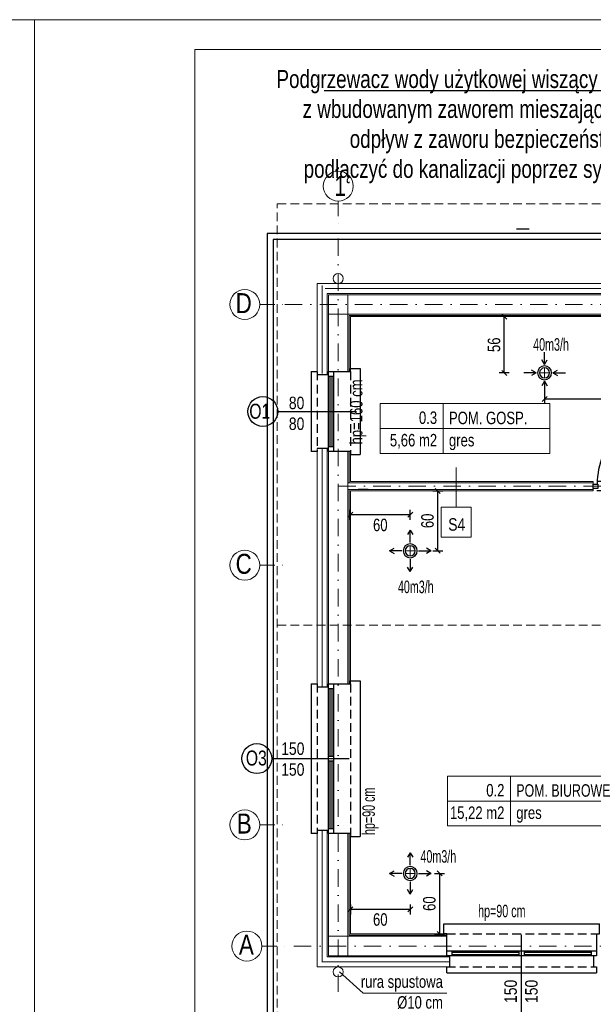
# Model space of a CAD drawing. Header units: inches. Extents: x 67073 to 287261, y -76160 to 48412.
# Tile 80 of 117: x 85216 to 85790, y -41903 to -40917. Entities that reach past the tile are written whole.
import ezdxf
from ezdxf.enums import TextEntityAlignment as Align
from ezdxf.lldxf.tags import DXFTag

# ---------------------------------------------------------------- set-up
doc = ezdxf.new("R2010")
doc.units = ezdxf.units.IN
doc.header["$MEASUREMENT"] = 0
doc.linetypes.add('DASHDOT', pattern=[1, 0.5, -0.25, 0, -0.25])
doc.linetypes.add('HIDDEN', pattern=[0.375, 0.25, -0.125])
for name, color, linetype, lineweight in [('## 05 PODGRZEWACZ', 1, 'SOLID', 30), ('## 08 CENTRALA REKUP', 204, 'Continuous', 25), ('p-- ocieplenie-w.zew', 77, 'Continuous', 0), ('p--dach', 2, 'Continuous', 30), ('p--dach-rura spustowa', 2, 'Continuous', 0), ('p--opisy pomieszczeń', 31, 'Continuous', 0), ('p--osie konstr', 1, 'DASHDOT', 15), ('p--osie konstr.-NR', 1, 'DASHDOT', 15), ('p--płyta GK', 2, 'Continuous', 0), ('p--ściana GK', 62, 'Continuous', 0), ('p--ściana szkielet', 3, 'Continuous', 0)]:
    doc.layers.add(name, color=color, linetype=linetype, lineweight=lineweight)
for name, color, linetype in [('## 08 Nawiew', 1, 'Continuous'), ('## 08 Nawiew opis', 1, 'Continuous'), ('## 08 Wywiew', 5, 'Continuous'), ('## 08 Wywiew opis', 5, 'Continuous'), ('p--drzwi', 251, 'Continuous'), ('p--obrzeże bet.', 252, 'Continuous'), ('p--okna', 251, 'Continuous'), ('p--opis okna', 181, 'Continuous'), ('p--opisy dodatkowe', 33, 'Continuous'), ('p--podciąg', 61, 'Continuous'), ('p--symbole ścian', 53, 'Continuous'), ('ZP', 246, 'Continuous')]:
    doc.layers.add(name, color=color, linetype=linetype)
doc.styles.add('1-50', font='arial.ttf', dxfattribs={"width": 0.75, "height": 12.5})
doc.styles.get("Standard").update_dxf_attribs({"font": 'ARIAL.TTF', "width": 0.75})
doc.styles.add('STYL-1', font='Arial Narrow.ttf', dxfattribs={"width": 0.75})
doc.linetypes.add('BATTING', pattern='A,0.0001,-0.1,[134,ltypeshp.shx,S=0.1,R=0,X=-0.1,Y=0],-0.2,[134,ltypeshp.shx,S=0.1,R=180,X=0.1,Y=0],-0.1', length=0.4001)
tags = doc.linetypes.add('SOLID', pattern=[10, 10, 0]).pattern_tags.tags
tags[6:7] = [DXFTag(74, 4), DXFTag(75, 0), DXFTag(340, '0'), DXFTag(46, 0.0), DXFTag(50, 0.0), DXFTag(44, 0.0), DXFTag(45, 0.0)]
tags[4:5] = [DXFTag(74, 4), DXFTag(75, 0), DXFTag(340, '0'), DXFTag(46, 0.0), DXFTag(50, 0.0), DXFTag(44, 0.0), DXFTag(45, 0.0)]
doc.dimstyles.new('1-50', dxfattribs={"dimtxt": 12.5, "dimasz": 5, "dimexe": 5, "dimexo": 5, "dimgap": 0.09, "dimtad": 0, "dimdsep": 46, "dimtxsty": '1-50', "dimblk": 'OBLIQUE', "dimcen": 0.09, "dimadec": 0, "dimazin": 0, "dimtfac": 1, "dimtdec": 4, "dimtix": 1, "dimtofl": 0, "dimtmove": 0, "dimatfit": 3, "dimldrblk": 'OBLIQUE', "dimfxl": 5, "dimfxlon": 1, "dimtvp": 0.8, "dimtolj": 1, "dimtzin": 0, "dimarcsym": 0})

# ---------------------------------------------------------------- blocks, each defined once
blk = doc.blocks.new('drzwi-90-100')
for p, q in [((10.1, 87.4), (5.1, 87.4)), ((5.1, 87.4), (5.1, 2.5)), ((10.1, 2.5), (10.1, 87.4)), ((5.1, 2.5), (0, 2.5)), ((0, 2.5), (0, -2.5)), ((5.1, -2.5), (5.1, 2.5)), ((5.1, 2.5), (10.1, 2.5)), ((100, 2.5), (94.9, 2.5)), ((94.9, 2.5), (94.9, -2.5)), ((100, -2.5), (100, 2.5)), ((0, -2.5), (5.1, -2.5)), ((94.9, -2.5), (100, -2.5))]:
    blk.add_line(p, q)
blk.add_arc((10.8, 3.2), 84.2, 359.5233, 90.4767)
blk = doc.blocks.new('okno-150-33.15')
at = {"linetype": 'Continuous', "ltscale": 35}
for p, q in [((-3, 10), (153, 10)), ((0, -39.15), (150, -39.15))]:
    blk.add_line(p, q, dxfattribs=at)
for p, q in [((-3, 0), (-3, 10)), ((153, 0), (153, 10)), ((0, 0), (-3, 0)), ((0, -21.95), (0, 0)), ((150, 0), (150, -21.95)), ((150, 0), (153, 0)), ((0, -21.95), (0, -16.95)), ((0, -16.95), (5, -16.95)), ((5, -16.95), (145, -16.95)), ((5, -16.95), (5, -21.95)), ((5, -18.45), (72.5, -18.45)), ((72.5, -21.95), (72.5, -16.95)), ((77.5, -16.95), (77.5, -21.95)), ((77.5, -18.45), (145, -18.45)), ((145, -21.95), (145, -16.95)), ((145, -16.95), (150, -16.95)), ((150, -16.95), (150, -21.95)), ((5, -21.95), (0, -21.95)), ((3, -33.15), (3, -21.95)), ((5, -20.61), (72.5, -20.61)), ((145, -21.95), (5, -21.95)), ((77.5, -20.61), (145, -20.61)), ((150, -21.95), (145, -21.95)), ((147, -21.95), (147, -33.15)), ((0, -39.15), (0, -33.15)), ((150, -33.15), (150, -39.15))]:
    blk.add_line(p, q)
at = {"linetype": 'HIDDEN', "ltscale": 35}
for p, q in [((0, 0), (150, 0)), ((0, -33.15), (150, -33.15))]:
    blk.add_line(p, q, dxfattribs=at)
blk = doc.blocks.new('okno-80-33.15')
at = {"linetype": 'Continuous', "ltscale": 35}
for p, q in [((-3, 10), (83, 10)), ((0, -39.15), (80, -39.15))]:
    blk.add_line(p, q, dxfattribs=at)
for p, q in [((-3, 0), (-3, 10)), ((83, 0), (83, 10)), ((0, 0), (-3, 0)), ((0, -21.95), (0, 0)), ((80, 0), (80, -21.95)), ((80, 0), (83, 0)), ((0, -21.95), (0, -16.95)), ((0, -16.95), (5, -16.95)), ((5, -16.95), (75, -16.95)), ((5, -16.95), (5, -21.95)), ((5, -18.45), (75, -18.45)), ((75, -21.95), (75, -16.95)), ((75, -16.95), (80, -16.95)), ((80, -16.95), (80, -21.95)), ((5, -21.95), (0, -21.95)), ((3, -33.15), (3, -21.95)), ((5, -20.61), (75, -20.61)), ((75, -21.95), (5, -21.95)), ((80, -21.95), (75, -21.95)), ((77, -21.95), (77, -33.15)), ((0, -39.15), (0, -33.15)), ((80, -33.15), (80, -39.15))]:
    blk.add_line(p, q)
at = {"linetype": 'HIDDEN', "ltscale": 35}
for p, q in [((0, 0), (80, 0)), ((0, -33.15), (80, -33.15))]:
    blk.add_line(p, q, dxfattribs=at)
blk = doc.blocks.new('_OBLIQUE')
at = {"color": 0, "linetype": 'ByBlock', "lineweight": -2}
for p, q in [((-0.5, -0.5), (0.5, 0.5)), ((0, 0), (0, 0))]:
    blk.add_line(p, q, dxfattribs=at)
blk = doc.blocks.new('*D1712')
at = {"layer": '## 08 CENTRALA REKUP', "color": 0, "linetype": 'Continuous', "lineweight": -2}
for p, q in [((85546.83, -41418.04), (85546.83, -41408.04)), ((85606.83, -41413.04), (85546.83, -41413.04)), ((85606.83, -41418.04), (85606.83, -41408.04))]:
    blk.add_line(p, q, dxfattribs=at)
at = {"layer": 'Defpoints', "color": 0}
for p in [(85546.83, -41413.04), (85546.83, -41449.09), (85606.83, -41449.09)]:
    blk.add_point(p, dxfattribs=at)
at = {"layer": '## 08 CENTRALA REKUP', "color": 0, "lineweight": -2, "xscale": 5, "yscale": 5, "zscale": 5, "rotation": 180}
blk.add_blockref('_OBLIQUE', (85546.83, -41413.04), dxfattribs=at)
at = {"layer": '## 08 CENTRALA REKUP', "color": 0, "lineweight": -2, "xscale": 5, "yscale": 5, "zscale": 5}
blk.add_blockref('_OBLIQUE', (85606.83, -41413.04), dxfattribs=at)
at = {"layer": '## 08 CENTRALA REKUP', "color": 0, "linetype": 'Continuous', "lineweight": 18, "insert": (85576.83, -41423.25), "char_height": 12.5, "attachment_point": 5, "style": '1-50'}
blk.add_mtext('\\A1;60', dxfattribs=at)
blk = doc.blocks.new('*D1713')
at = {"layer": '## 08 CENTRALA REKUP', "color": 0, "linetype": 'Continuous', "lineweight": -2}
for p, q in [((85546.83, -41803.2), (85546.83, -41813.2)), ((85606.83, -41808.2), (85546.83, -41808.2)), ((85606.83, -41803.2), (85606.83, -41813.2))]:
    blk.add_line(p, q, dxfattribs=at)
at = {"layer": 'Defpoints', "color": 0}
for p in [(85546.83, -41772.2), (85606.83, -41772.2), (85546.83, -41808.2)]:
    blk.add_point(p, dxfattribs=at)
at = {"layer": '## 08 CENTRALA REKUP', "color": 0, "lineweight": -2, "xscale": 5, "yscale": 5, "zscale": 5, "rotation": 180}
blk.add_blockref('_OBLIQUE', (85546.83, -41808.2), dxfattribs=at)
at = {"layer": '## 08 CENTRALA REKUP', "color": 0, "lineweight": -2, "xscale": 5, "yscale": 5, "zscale": 5}
blk.add_blockref('_OBLIQUE', (85606.83, -41808.2), dxfattribs=at)
at = {"layer": '## 08 CENTRALA REKUP', "color": 0, "linetype": 'Continuous', "lineweight": 18, "insert": (85576.83, -41818.41), "char_height": 12.5, "attachment_point": 5, "style": '1-50'}
blk.add_mtext('\\A1;60', dxfattribs=at)
blk = doc.blocks.new('*D1714')
at = {"layer": '## 08 CENTRALA REKUP', "color": 0, "linetype": 'Continuous', "lineweight": -2}
for p, q in [((85629.35, -41389.09), (85639.35, -41389.09)), ((85634.35, -41449.09), (85634.35, -41389.09)), ((85629.35, -41449.09), (85639.35, -41449.09))]:
    blk.add_line(p, q, dxfattribs=at)
at = {"layer": 'Defpoints', "color": 0}
for p in [(85606.83, -41389.09), (85634.35, -41389.09), (85606.83, -41449.09)]:
    blk.add_point(p, dxfattribs=at)
at = {"layer": '## 08 CENTRALA REKUP', "color": 0, "lineweight": -2, "xscale": 5, "yscale": 5, "zscale": 5}
for p, rotation in [((85634.35, -41389.09), 90), ((85634.35, -41449.09), 270)]:
    blk.add_blockref('_OBLIQUE', p, dxfattribs=dict(at, rotation=rotation))
at = {"layer": '## 08 CENTRALA REKUP', "color": 0, "linetype": 'Continuous', "lineweight": 18, "insert": (85624.14, -41419.09), "char_height": 12.5, "attachment_point": 5, "rotation": 90, "style": '1-50'}
blk.add_mtext('\\A1;60', dxfattribs=at)
blk = doc.blocks.new('*D1715')
at = {"layer": '## 08 CENTRALA REKUP', "color": 0, "linetype": 'Continuous', "lineweight": -2}
for p, q in [((85631.18, -41772.2), (85641.18, -41772.2)), ((85636.18, -41772.2), (85636.18, -41832.69)), ((85631.18, -41832.69), (85641.18, -41832.69))]:
    blk.add_line(p, q, dxfattribs=at)
at = {"layer": 'Defpoints', "color": 0}
for p in [(85606.83, -41772.2), (85606.83, -41832.69), (85636.18, -41832.69)]:
    blk.add_point(p, dxfattribs=at)
at = {"layer": '## 08 CENTRALA REKUP', "color": 0, "lineweight": -2, "xscale": 5, "yscale": 5, "zscale": 5}
for p, rotation in [((85636.18, -41772.2), 90), ((85636.18, -41832.69), 270)]:
    blk.add_blockref('_OBLIQUE', p, dxfattribs=dict(at, rotation=rotation))
at = {"layer": '## 08 CENTRALA REKUP', "color": 0, "linetype": 'Continuous', "lineweight": 18, "insert": (85625.97, -41802.45), "char_height": 12.5, "attachment_point": 5, "rotation": 90, "style": '1-50'}
blk.add_mtext('\\A1;60', dxfattribs=at)
blk = doc.blocks.new('*D1722')
at = {"layer": '## 08 CENTRALA REKUP', "color": 0, "linetype": 'Continuous', "lineweight": -2}
for p, q in [((85705.96, -41214.59), (85695.96, -41214.59)), ((85700.96, -41270.88), (85700.96, -41214.59)), ((85705.96, -41270.88), (85695.96, -41270.88))]:
    blk.add_line(p, q, dxfattribs=at)
at = {"layer": 'Defpoints', "color": 0}
for p in [(85700.96, -41214.59), (85741.35, -41214.59), (85741.35, -41270.88)]:
    blk.add_point(p, dxfattribs=at)
at = {"layer": '## 08 CENTRALA REKUP', "color": 0, "lineweight": -2, "xscale": 5, "yscale": 5, "zscale": 5}
for p, rotation in [((85700.96, -41214.59), 90), ((85700.96, -41270.88), 270)]:
    blk.add_blockref('_OBLIQUE', p, dxfattribs=dict(at, rotation=rotation))
at = {"layer": '## 08 CENTRALA REKUP', "color": 0, "linetype": 'Continuous', "lineweight": 18, "insert": (85690.75, -41242.74), "char_height": 12.5, "attachment_point": 5, "rotation": 90, "style": '1-50'}
blk.add_mtext('\\A1;56', dxfattribs=at)
blk = doc.blocks.new('*D1723')
at = {"layer": '## 08 CENTRALA REKUP', "color": 0, "linetype": 'Continuous', "lineweight": -2}
for p, q in [((85741.35, -41291.89), (85741.35, -41301.89)), ((85741.35, -41296.89), (85889.93, -41296.89)), ((85889.93, -41291.89), (85889.93, -41301.89))]:
    blk.add_line(p, q, dxfattribs=at)
at = {"layer": 'Defpoints', "color": 0}
for p in [(85741.35, -41270.88), (85889.93, -41270.88), (85889.93, -41296.89)]:
    blk.add_point(p, dxfattribs=at)
at = {"layer": '## 08 CENTRALA REKUP', "color": 0, "lineweight": -2, "xscale": 5, "yscale": 5, "zscale": 5, "rotation": 180}
blk.add_blockref('_OBLIQUE', (85741.35, -41296.89), dxfattribs=at)
at = {"layer": '## 08 CENTRALA REKUP', "color": 0, "lineweight": -2, "xscale": 5, "yscale": 5, "zscale": 5}
blk.add_blockref('_OBLIQUE', (85889.93, -41296.89), dxfattribs=at)
at = {"layer": '## 08 CENTRALA REKUP', "color": 0, "linetype": 'Continuous', "lineweight": 18, "insert": (85815.64, -41286.68), "char_height": 12.5, "attachment_point": 5, "style": '1-50'}
blk.add_mtext('\\A1;149', dxfattribs=at)

msp = doc.modelspace()

# ---------------------------------------------------------------- linework, layer by layer
at = {"layer": '## 05 PODGRZEWACZ', "color": 1, "linetype": 'ByBlock', "lineweight": -2}
for p, q in [((85520.621, -40988.19), (85839.16, -40988.19)), ((85725.876, -41127.069), (85713.122, -41127.069))]:
    msp.add_line(p, q, dxfattribs=at)
at = {"layer": '## 08 Nawiew', "color": 1, "lineweight": 5}
for p, q in [((85606.833, -41454.094), (85606.833, -41444.094)), ((85606.833, -41454.094), (85606.833, -41444.094)), ((85606.833, -41777.203), (85606.833, -41767.203))]:
    msp.add_line(p, q, dxfattribs=at)
at = {"layer": '## 08 Nawiew', "lineweight": 5}
msp.add_line((85606.833, -41777.203), (85606.833, -41767.203), dxfattribs=at)
at = {"layer": '## 08 Nawiew', "lineweight": 30}
for centre, radius, start, end in [((85606.833, -41449.094), 7, 90, 270), ((85606.833, -41449.094), 7, 0, 180), ((85606.833, -41449.094), 7, 90, 270), ((85606.833, -41449.094), 7, 0, 180), ((85606.833, -41449.094), 5, 90, 270), ((85606.833, -41449.094), 5, 0, 180), ((85606.833, -41449.094), 5, 0, 180), ((85606.833, -41449.094), 5, 0, 180), ((85606.833, -41449.094), 5, 0, 180), ((85606.833, -41449.094), 5, 90, 270), ((85606.833, -41449.094), 5, 0, 180), ((85606.833, -41449.094), 5, 0, 180), ((85606.833, -41449.094), 5, 0, 180), ((85606.833, -41449.094), 5, 0, 180), ((85606.833, -41449.094), 7, 270, 90), ((85606.833, -41449.094), 7, 270, 90), ((85606.833, -41449.094), 5, 270, 90), ((85606.833, -41449.094), 5, 270, 90), ((85606.833, -41449.094), 7, 180, 0), ((85606.833, -41449.094), 7, 180, 0), ((85606.833, -41449.094), 5, 180, 0), ((85606.833, -41449.094), 5, 180, 0), ((85606.833, -41449.094), 5, 180, 0), ((85606.833, -41449.094), 5, 180, 0), ((85606.833, -41449.094), 5, 180, 0), ((85606.833, -41449.094), 5, 180, 0), ((85606.833, -41449.094), 5, 180, 0), ((85606.833, -41449.094), 5, 180, 0), ((85606.833, -41772.203), 7, 90, 270), ((85606.833, -41772.203), 7, 0, 180), ((85606.833, -41772.203), 5, 90, 270), ((85606.833, -41772.203), 5, 90, 270), ((85606.833, -41772.203), 5, 0, 180), ((85606.833, -41772.203), 5, 0, 180), ((85606.833, -41772.203), 5, 0, 180), ((85606.833, -41772.203), 5, 0, 180), ((85606.833, -41772.203), 7, 270, 90), ((85606.833, -41772.203), 5, 270, 90), ((85606.833, -41772.203), 7, 180, 0), ((85606.833, -41772.203), 5, 180, 0), ((85606.833, -41772.203), 5, 180, 0), ((85606.833, -41772.203), 5, 180, 0), ((85606.833, -41772.203), 5, 180, 0)]:
    msp.add_arc(centre, radius, start, end, dxfattribs=at)
at = {"layer": '## 08 Nawiew', "lineweight": 5}
msp.add_arc((85606.833, -41772.203), 5, 270, 90, dxfattribs=at)
at = {"layer": '## 08 Wywiew', "color": 5, "lineweight": 5}
for p, q in [((85741.35, -41265.884), (85741.35, -41275.884)), ((85736.35, -41270.884), (85746.35, -41270.884))]:
    msp.add_line(p, q, dxfattribs=at)
at = {"layer": '## 08 Wywiew', "lineweight": 5}
msp.add_line((85554.833, -41387.34), (85564.833, -41387.34), dxfattribs=at)
at = {"layer": '## 08 Wywiew', "color": 1, "lineweight": 5}
for p, q in [((85606.833, -41444.094), (85606.833, -41454.094)), ((85606.833, -41444.094), (85606.833, -41454.094)), ((85601.833, -41449.094), (85611.833, -41449.094)), ((85601.833, -41449.094), (85611.833, -41449.094)), ((85606.833, -41767.203), (85606.833, -41777.203)), ((85601.833, -41772.203), (85611.833, -41772.203))]:
    msp.add_line(p, q, dxfattribs=at)
at = {"layer": '## 08 Wywiew', "color": 5, "lineweight": 30}
for radius, start, end in [(7, 0, 180), (5, 0, 180), (7, 180, 0), (5, 180, 0)]:
    msp.add_arc((85741.35, -41270.884), radius, start, end, dxfattribs=at)
at = {"layer": '## 08 Wywiew'}
for start, end in [(0, 180), (0, 180), (0, 180), (180, 0), (180, 0), (180, 0)]:
    msp.add_arc((85741.35, -41270.884), 5, start, end, dxfattribs=at)
at = {"layer": '## 08 Wywiew opis'}
for p, q in [((85741.348, -41262.506), (85741.348, -41250.082)), ((85741.348, -41262.483), (85738.662, -41257.897)), ((85741.348, -41262.483), (85744.035, -41257.897)), ((85732.972, -41270.882), (85720.548, -41270.882)), ((85732.949, -41270.882), (85728.363, -41268.196)), ((85732.949, -41270.882), (85728.363, -41273.569)), ((85749.728, -41270.882), (85762.152, -41270.882)), ((85749.752, -41270.882), (85754.338, -41268.196)), ((85749.752, -41270.882), (85754.338, -41273.569)), ((85741.348, -41279.286), (85738.662, -41283.872)), ((85741.348, -41279.262), (85741.348, -41291.687)), ((85741.348, -41279.286), (85744.035, -41283.872))]:
    msp.add_line(p, q, dxfattribs=at)
at = {"layer": '## 08 Wywiew opis', "color": 1}
for p, q in [((85606.831, -41428.292), (85604.144, -41432.878)), ((85606.831, -41428.292), (85604.144, -41432.878)), ((85606.831, -41440.716), (85606.831, -41428.292)), ((85606.831, -41428.292), (85609.518, -41432.878)), ((85606.831, -41440.716), (85606.831, -41428.292)), ((85606.831, -41428.292), (85609.518, -41432.878)), ((85586.031, -41449.092), (85590.617, -41446.405)), ((85586.031, -41449.092), (85590.617, -41446.405)), ((85586.031, -41449.092), (85590.617, -41451.779)), ((85598.455, -41449.092), (85586.031, -41449.092)), ((85586.031, -41449.092), (85590.617, -41451.779)), ((85598.455, -41449.092), (85586.031, -41449.092)), ((85615.211, -41449.092), (85627.635, -41449.092)), ((85615.211, -41449.092), (85627.635, -41449.092)), ((85627.612, -41449.092), (85623.026, -41446.405)), ((85627.612, -41449.092), (85623.026, -41446.405)), ((85627.612, -41449.092), (85623.026, -41451.779)), ((85627.612, -41449.092), (85623.026, -41451.779)), ((85606.831, -41457.472), (85606.831, -41469.896)), ((85606.831, -41457.472), (85606.831, -41469.896)), ((85606.831, -41469.896), (85604.144, -41465.31)), ((85606.831, -41469.896), (85604.144, -41465.31)), ((85606.831, -41469.896), (85609.518, -41465.31)), ((85606.831, -41469.896), (85609.518, -41465.31)), ((85606.831, -41751.401), (85604.145, -41755.987)), ((85606.831, -41763.825), (85606.831, -41751.401)), ((85606.831, -41751.401), (85609.518, -41755.987)), ((85586.031, -41772.201), (85590.617, -41769.514)), ((85627.612, -41772.201), (85623.026, -41769.514)), ((85586.031, -41772.201), (85590.617, -41774.888)), ((85598.455, -41772.201), (85586.031, -41772.201)), ((85615.211, -41772.201), (85627.635, -41772.201)), ((85627.612, -41772.201), (85623.026, -41774.888)), ((85606.831, -41793.005), (85604.145, -41788.419)), ((85606.831, -41780.581), (85606.831, -41793.005)), ((85606.831, -41793.005), (85609.518, -41788.419))]:
    msp.add_line(p, q, dxfattribs=at)
at = {"linetype": 'Continuous', "lineweight": 18}
for points in [[(83130.462, -42402.179), (85230.462, -42402.179), (85230.462, -40917.179), (83130.462, -40917.179)], [(85230.462, -42402.179), (87330.462, -42402.179), (87330.462, -40917.179), (85230.462, -40917.179)], [(85391.09, -42372.179), (87300.462, -42372.179), (87300.462, -40947.179), (85391.09, -40947.179)]]:
    msp.add_lwpolyline(points, close=True, dxfattribs=at)
at = {"layer": 'p-- ocieplenie-w.zew', "color": 0, "linetype": 'BATTING', "ltscale": 2}
for p, q in [((85518.683, -41271.594), (85518.683, -41183.444)), ((85521.683, -41186.444), (86003.333, -41186.444)), ((85518.683, -41585.194), (85518.683, -41346.594)), ((85518.683, -41860.918), (85518.683, -41729.194)), ((85518.759, -41860.844), (85646.379, -41860.844))]:
    msp.add_line(p, q, dxfattribs=at)
at = {"layer": 'p--dach', "color": 0, "linetype": 'HIDDEN', "lineweight": 20, "ltscale": 35}
msp.add_line((85473.683, -41523.644), (86753.683, -41523.644), dxfattribs=at)
msp.add_lwpolyline([(85473.683, -41101.444), (86753.683, -41101.444), (86753.683, -41945.844), (85473.683, -41945.844)], close=True, dxfattribs=at)
at = {"layer": 'p--dach-rura spustowa', "color": 0, "linetype": 'Continuous', "lineweight": 0, "ltscale": 75}
for centre in [(85534.633, -41176.444), (85534.633, -41870.844)]:
    msp.add_circle(centre, 5, dxfattribs=at)
at = {"layer": 'p--obrzeże bet.', "color": 0, "linetype": 'Continuous', "ltscale": 35}
for points in [[(86310.283, -41915.844), (86763.683, -41915.844), (86763.683, -41131.444), (85463.683, -41131.444), (85463.683, -41921.844), (85917.083, -41921.844)], [(86304.283, -41909.844), (86757.683, -41909.844), (86757.683, -41137.444), (85469.683, -41137.444), (85469.683, -41915.844), (85923.083, -41915.844)]]:
    msp.add_lwpolyline(points, dxfattribs=at)
at = {"layer": 'p--opis okna', "color": 0}
for p, q in [((85474.203, -41309.594), (85553.164, -41309.594)), ((85468.222, -41657.194), (85545.683, -41657.194)), ((85718.379, -41911.305), (85718.379, -41833.844))]:
    msp.add_line(p, q, dxfattribs=at)
for centre in [(85459.203, -41309.594), (85453.222, -41657.194)]:
    msp.add_circle(centre, 15, dxfattribs=at)
at = {"layer": 'p--opisy dodatkowe', "color": 0, "lineweight": 5}
msp.add_lwpolyline([(85643.31, -41892.033), (85559.534, -41892.033), (85535.883, -41870.844)], dxfattribs=at)
at = {"layer": 'p--opisy pomieszczeń', "color": 0}
for p, q in [((85639.679, -41301.551), (85639.679, -41351.551)), ((85746.679, -41326.551), (85576.679, -41326.551)), ((85707.084, -41674.655), (85707.084, -41724.655)), ((85814.084, -41699.655), (85644.084, -41699.655))]:
    msp.add_line(p, q, dxfattribs=at)
for points in [[(85576.679, -41351.551), (85746.679, -41351.551), (85746.679, -41301.551), (85576.679, -41301.551)], [(85644.084, -41724.655), (85814.084, -41724.655), (85814.084, -41674.655), (85644.084, -41674.655)]]:
    msp.add_lwpolyline(points, close=True, dxfattribs=at)
at = {"layer": 'p--osie konstr', "color": 0, "linetype": 'DASHDOT', "ltscale": 35}
for p, q in [((85534.633, -41890.844), (85534.633, -41131.444)), ((85481.169, -41202.389), (86731.483, -41202.389)), ((85534.758, -41384.344), (85897.883, -41384.344)), ((86771.25, -41844.894), (85488.683, -41844.894))]:
    msp.add_line(p, q, dxfattribs=at)
at = {"layer": 'p--osie konstr.-NR', "color": 0, "linetype": 'DASHDOT', "ltscale": 30}
for p, q in [((85534.753, -41098.845), (85534.753, -41123.845)), ((85456.169, -41202.399), (85481.169, -41202.399)), ((85456.169, -41463.544), (85481.169, -41463.544)), ((85456.169, -41723.644), (85481.169, -41723.644)), ((85458.26, -41844.894), (85483.26, -41844.894))]:
    msp.add_line(p, q, dxfattribs=at)
at = {"layer": 'p--osie konstr.-NR', "color": 0, "linetype": 'Continuous', "ltscale": 35}
for centre in [(85534.753, -41083.845), (85441.169, -41202.399), (85441.169, -41463.544), (85441.169, -41723.644), (85443.26, -41844.894)]:
    msp.add_circle(centre, 15, dxfattribs=at)
at = {"layer": 'p--podciąg', "color": 0, "linetype": 'HIDDEN', "ltscale": 30}
for p, q in [((85879.933, -41379.594), (85789.933, -41379.594)), ((85879.933, -41389.094), (85789.933, -41389.094))]:
    msp.add_line(p, q, dxfattribs=at)
at = {"layer": 'p--płyta GK', "color": 0, "ltscale": 35}
for p, q in [((85545.583, -41213.344), (85891.183, -41213.344)), ((85545.583, -41269.594), (85545.583, -41213.344)), ((85546.833, -41214.594), (85889.933, -41214.594)), ((85546.833, -41269.594), (85546.833, -41214.594)), ((85545.583, -41380.844), (85545.583, -41349.594)), ((85546.833, -41379.594), (85546.833, -41349.594)), ((85545.583, -41582.194), (85545.583, -41387.844)), ((85546.833, -41582.194), (85546.833, -41389.094)), ((85545.583, -41833.944), (85545.583, -41732.194)), ((85546.833, -41832.694), (85546.833, -41732.194)), ((85545.583, -41833.944), (85643.379, -41833.944)), ((85546.833, -41832.694), (85643.379, -41832.694))]:
    msp.add_line(p, q, dxfattribs=at)
at = {"layer": 'p--symbole ścian', "color": 0, "lineweight": 9}
msp.add_line((85652.745, -41365.571), (85652.745, -41405.258), dxfattribs=at)
msp.add_lwpolyline([(85637.745, -41435.258), (85667.745, -41435.258), (85667.745, -41405.258), (85637.745, -41405.258)], close=True, dxfattribs=at)
at = {"layer": 'p--ściana GK', "color": 0, "ltscale": 35}
for p, q in [((85544.383, -41380.844), (85789.933, -41380.844)), ((85546.833, -41379.594), (85789.933, -41379.594)), ((85789.933, -41379.594), (85789.933, -41389.094)), ((85544.383, -41387.844), (85789.933, -41387.844)), ((85546.833, -41389.094), (85789.933, -41389.094))]:
    msp.add_line(p, q, dxfattribs=at)
at = {"layer": 'p--ściana szkielet', "color": 0, "ltscale": 2}
for p, q in [((85513.683, -41181.444), (86004.333, -41181.444)), ((85513.683, -41272.594), (85513.683, -41181.444)), ((85523.683, -41191.444), (86004.333, -41191.444)), ((85523.683, -41272.594), (85523.683, -41191.444)), ((85524.883, -41192.644), (86146.033, -41192.644)), ((85524.883, -41272.594), (85524.883, -41192.644)), ((85544.383, -41269.594), (85544.383, -41192.644)), ((85524.883, -41212.144), (86001.333, -41212.144)), ((85513.683, -41585.194), (85513.683, -41346.594)), ((85523.683, -41585.194), (85523.683, -41346.594)), ((85524.883, -41585.194), (85524.883, -41346.594)), ((85544.383, -41582.194), (85544.383, -41349.594)), ((85513.683, -41865.844), (85513.683, -41729.194)), ((85523.683, -41855.844), (85523.683, -41729.194)), ((85524.883, -41854.644), (85524.883, -41729.194)), ((85544.383, -41854.644), (85544.383, -41732.194)), ((85524.883, -41835.144), (85643.379, -41835.144)), ((85523.683, -41855.844), (85646.379, -41855.844)), ((85524.883, -41854.644), (85646.379, -41854.644)), ((85513.683, -41865.844), (85646.379, -41865.844))]:
    msp.add_line(p, q, dxfattribs=at)
at = {"layer": 'p--ściana szkielet', "color": 0, "ltscale": 35}
for points in [[(85513.683, -41272.594), (85524.883, -41272.594), (85524.883, -41269.594), (85546.833, -41269.594)], [(85513.683, -41346.594), (85524.883, -41346.594), (85524.883, -41349.594), (85546.833, -41349.594)], [(85513.683, -41585.194), (85524.883, -41585.194), (85524.883, -41582.194), (85546.833, -41582.194)], [(85513.683, -41729.194), (85524.883, -41729.194), (85524.883, -41732.194), (85546.833, -41732.194)], [(85643.379, -41833.694), (85643.379, -41854.644), (85646.379, -41854.644), (85646.379, -41865.844)]]:
    msp.add_lwpolyline(points, dxfattribs=at)
at = {"layer": 'ZP', "color": 190, "linetype": 'Continuous', "lineweight": 5}
msp.add_line((85513.69, -41215.463), (85513.69, -41235.463), dxfattribs=at)

# ---------------------------------------------------------------- block references
at = {"layer": 'p--drzwi', "color": 0, "xscale": -0.9, "yscale": 0.9}
msp.add_blockref('drzwi-90-100', (85879.933, -41384.594), dxfattribs=at)
at = {"layer": 'p--okna', "color": 0, "linetype": 'Continuous', "rotation": 270}
for name, p in [('okno-80-33.15', (85546.833, -41269.594)), ('okno-150-33.15', (85546.833, -41582.194))]:
    msp.add_blockref(name, p, dxfattribs=at)
at = {"layer": 'p--okna', "color": 0, "linetype": 'Continuous'}
msp.add_blockref('okno-150-33.15', (85643.379, -41832.694), dxfattribs=at)

# ---------------------------------------------------------------- texts
at = {"layer": '## 05 PODGRZEWACZ', "lineweight": 15, "insert": (85825.015, -40967.563, 0), "char_height": 18, "width": 363.67812, "attachment_point": 3}
msp.add_mtext('Podgrzewacz wody użytkowej wiszący 50l\\Pz wbudowanym zaworem mieszającym\\Podpływ z zaworu bezpieczeństwa podłączyć do kanalizacji poprzez syfon', dxfattribs=at)
at = {"layer": '## 08 Nawiew opis', "char_height": 12.5, "width": 177.1707, "attachment_point": 7, "style": 'STYL-1'}
for insert in [(85594.483, -41491.634), (85594.483, -41491.634), (85617.044, -41761.588)]:
    msp.add_mtext('40m3/h', dxfattribs=dict(at, insert=insert))
at = {"layer": '## 08 Wywiew opis', "insert": (85729.906, -41236.189), "char_height": 12.5, "width": 177.1707, "attachment_point": 1, "style": 'STYL-1'}
msp.add_mtext('40m3/h', dxfattribs=at)
at = {"layer": 'p--opis okna', "color": 0, "char_height": 12.5, "attachment_point": 1, "rotation": 90}
for s, insert, width, style in [('hp=160 cm', (85546.462, -41342.591), 128.63421, '1-50'), ('hp=90 cm', (85558.927, -41733.747), 128.63421, 'STYL-1'), ('{\\W0.8;150\\P150}', (85701.073, -41901.971), 45.287, '1-50')]:
    msp.add_mtext(s, dxfattribs=dict(at, insert=insert, width=width, style=style))
at = {"layer": 'p--opis okna', "color": 0}
for s, insert, char_height, width, attachment_point, style in [('O1', (85466.636, -41317.01), 15, 74.01038, 9, '1-50'), ('{\\W0.8;80\\P80}', (85500.79, -41294.73), 12.5, 45.287, 3, '1-50'), ('{\\W0.8;150\\P150}', (85477.556, -41674.5), 12.5, 45.287, 7, '1-50'), ('O3', (85463.147, -41664.306), 15, 74.01038, 9, '1-50'), ('hp=90 cm', (85674.825, -41819.85), 12.5, 128.63421, 7, 'STYL-1')]:
    msp.add_mtext(s, dxfattribs=dict(at, insert=insert, char_height=char_height, width=width, attachment_point=attachment_point, style=style))
at = {"layer": 'p--opisy dodatkowe', "color": 0, "insert": (85639.539, -41874.25), "char_height": 12.5, "width": 177.1707, "attachment_point": 3, "style": '1-50'}
msp.add_mtext('rura spustowa\\P%%c10 cm', dxfattribs=at)
at = {"layer": 'p--opisy pomieszczeń', "color": 0, "char_height": 12.5, "style": '1-50'}
for s, insert, width, attachment_point in [('0.3', (85633.747, -41309.523), 98, 3), ('POM. GOSP.', (85645.611, -41309.758), 106.86476, 1), ('5,66 m2', (85633.747, -41332.026), 98, 3), ('gres', (85645.611, -41332.026), 100, 1), ('0.2', (85701.152, -41682.627), 98, 3), ('POM. BIUROWE', (85713.015, -41682.863), 106.86476, 1), ('15,22 m2', (85701.152, -41705.13), 98, 3), ('gres', (85713.015, -41705.13), 100, 1)]:
    msp.add_mtext(s, dxfattribs=dict(at, insert=insert, width=width, attachment_point=attachment_point))
at = {"layer": 'p--osie konstr.-NR', "color": 0, "linetype": 'Continuous', "ltscale": 35, "char_height": 20, "width": 63.5564}
for s, insert, attachment_point in [('1', (85530.713, -41093.737), 7), ('{\\W0.8;D}', (85448.084, -41191.034), 3), ('{\\W0.8;C}', (85448.084, -41452.129), 3), ('{\\W0.8;B}', (85448.084, -41712.229), 3), ('\\W0.8;A', (85450.175, -41833.479), 3)]:
    msp.add_mtext(s, dxfattribs=dict(at, insert=insert, attachment_point=attachment_point))
at = {"layer": 'p--symbole ścian', "color": 0, "lineweight": 9, "width": 0.8}
msp.add_text('S4', height=12.5, dxfattribs=at).set_placement((85653.376, -41416.425), align=Align.TOP_CENTER)

# ---------------------------------------------------------------- dimensions: what is measured, and where the dimension line sits
at = {"layer": '## 08 CENTRALA REKUP', "linetype": 'Continuous', "lineweight": 18}
for base, p1, p2, picture, middle in [((85700.964, -41214.594), (85741.35, -41270.884), (85741.35, -41214.594), '*D1722', (85690.754, -41242.739)), ((85634.345, -41389.094), (85606.833, -41449.094), (85606.833, -41389.094), '*D1714', (85624.135, -41419.094)), ((85636.181, -41832.694), (85606.833, -41772.203), (85606.833, -41832.694), '*D1715', (85625.971, -41802.448))]:
    dim = msp.add_linear_dim(base=base, p1=p1, p2=p2, angle=90, dimstyle='1-50', override={"dimdec": 0}, dxfattribs=at)
    dim.commit()
    dim.dimension.update_dxf_attribs({"geometry": picture, "text_midpoint": middle})
dim = msp.add_linear_dim(base=(85889.933, -41296.886), p1=(85741.35, -41270.884), p2=(85889.933, -41270.884), dimstyle='1-50', override={"dimdec": 0}, dxfattribs=at)
dim.commit()
dim.dimension.update_dxf_attribs({"geometry": '*D1723', "text_midpoint": (85815.642, -41286.676)})
for base, p1, p2, picture, middle in [((85546.833, -41413.037), (85606.833, -41449.094), (85546.833, -41449.094), '*D1712', (85576.833, -41423.247)), ((85546.833, -41808.2), (85606.833, -41772.203), (85546.833, -41772.203), '*D1713', (85576.833, -41818.41))]:
    dim = msp.add_linear_dim(base=base, p1=p1, p2=p2, dimstyle='1-50', dxfattribs=at)
    dim.commit()
    dim.dimension.update_dxf_attribs({"geometry": picture, "text_midpoint": middle})

doc.saveas('drawing.dxf')
